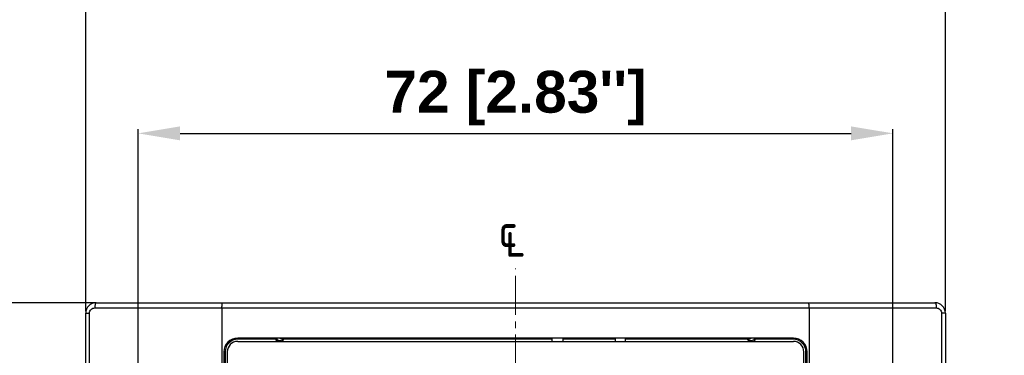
# Model space of a CAD drawing. Header units: inches. Extents: x 749 to 1245, y 24 to 374.
# Tile 70 of 145: x 829 to 923, y 285 to 317. Entities that reach past the tile are written whole.
import ezdxf

# ---------------------------------------------------------------- set-up
doc = ezdxf.new("R2010")
doc.units = ezdxf.units.IN
doc.header["$LTSCALE"] = 5
doc.header["$MEASUREMENT"] = 0
doc.header["$PDMODE"] = 3
doc.header["$PDSIZE"] = 0.3125
doc.linetypes.add('CENTER2', pattern=[1.125, 0.75, -0.125, 0.125, -0.125])
doc.layers.get('Defpoints').update_dxf_attribs({"linetype": 'CONTINUOUS'})
for name, color, linetype, lineweight in [('AM_0', 7, 'CONTINUOUS', 30), ('AM_5_Dimension', 6, 'CONTINUOUS', 15), ('AM_7_Center', 1, 'CENTER2', 15)]:
    doc.layers.add(name, color=color, linetype=linetype, lineweight=lineweight)
doc.styles.add('AR', font='arialbd.ttf')
doc.styles.add('WHGTXT', font='simplex', dxfattribs={"bigfont": 'whgtxt'})
doc.dimstyles.new("B's_st.$0", dxfattribs={"dimtxt": 2.5, "dimasz": 2.5, "dimexe": 1, "dimexo": 0.5, "dimgap": 0.9, "dimtad": 1, "dimzin": 9, "dimdsep": 46, "dimtxsty": 'WHGTXT', "dimcen": 0, "dimclrd": 256, "dimclre": 256, "dimclrt": 256, "dimadec": 1, "dimazin": 2, "dimtp": 0.01, "dimtm": 0.01, "dimtfac": 1, "dimtmove": 0, "dimatfit": 3, "dimfxl": 1, "dimtolj": 1, "dimarcsym": 0})
doc.dimstyles.new("B's_st.$3", dxfattribs={"dimtxt": 2.5, "dimasz": 2.5, "dimexe": 1, "dimexo": 0.5, "dimgap": 0.9, "dimtad": 1, "dimtoh": 1, "dimzin": 9, "dimdsep": 46, "dimtxsty": 'WHGTXT', "dimcen": 0, "dimclrd": 256, "dimclre": 256, "dimclrt": 256, "dimadec": 1, "dimazin": 2, "dimtp": 0.01, "dimtm": 0.01, "dimtfac": 1, "dimtofl": 0, "dimtmove": 0, "dimatfit": 3, "dimfxl": 1, "dimtolj": 1, "dimarcsym": 0})

# ---------------------------------------------------------------- blocks, each defined once
blk = doc.blocks.new('*D2')
at = {"layer": 'AM_5_Dimension', "linetype": 'ByBlock', "lineweight": -2, "transparency": 16777216}
for p, q in [((834.886, 289.399), (834.886, 319.471)), ((916.886, 289.399), (916.886, 319.471)), ((838.886, 319.071), (912.886, 319.071))]:
    blk.add_line(p, q, dxfattribs=at)
at = {"layer": 'AM_5_Dimension', "transparency": 16777216}
for points in [[(838.886, 319.738), (838.886, 318.405), (834.886, 319.071)], [(912.886, 319.738), (912.886, 318.405), (916.886, 319.071)]]:
    blk.add_solid(points, dxfattribs=at)
at = {"layer": 'Defpoints', "color": 0, "transparency": 16777216}
for p in [(916.886, 319.071), (834.886, 289.199), (916.886, 289.199)]:
    blk.add_point(p, dxfattribs=at)
at = {"layer": 'AM_5_Dimension', "transparency": 16777216, "insert": (875.886, 322.443), "char_height": 4, "attachment_point": 5, "style": 'AR'}
blk.add_mtext("\\A1;82 [3.23'']", dxfattribs=at)
blk = doc.blocks.new('*D3')
at = {"layer": 'AM_5_Dimension', "linetype": 'ByBlock', "lineweight": -2, "transparency": 16777216}
for p, q in [((835.686, 290.199), (807.752, 290.199)), ((808.152, 286.199), (808.152, 228.799)), ((835.686, 224.799), (807.752, 224.799))]:
    blk.add_line(p, q, dxfattribs=at)
at = {"layer": 'AM_5_Dimension', "transparency": 16777216}
for points in [[(807.485, 286.199), (808.818, 286.199), (808.152, 290.199)], [(807.485, 228.799), (808.818, 228.799), (808.152, 224.799)]]:
    blk.add_solid(points, dxfattribs=at)
at = {"layer": 'Defpoints', "color": 0, "transparency": 16777216}
for p in [(835.886, 290.199), (808.152, 224.799), (835.886, 224.799)]:
    blk.add_point(p, dxfattribs=at)
at = {"layer": 'AM_5_Dimension', "transparency": 16777216, "insert": (804.78, 257.499), "char_height": 4, "attachment_point": 5, "rotation": 90, "style": 'AR'}
blk.add_mtext("\\A1;65.4 [2.57'']", dxfattribs=at)
blk = doc.blocks.new('*D7')
at = {"layer": 'AM_5_Dimension', "linetype": 'ByBlock', "lineweight": -2, "transparency": 16777216}
for p, q in [((931.151, 297.075), (914.622, 263.118)), ((971.651, 297.075), (931.151, 297.075))]:
    blk.add_line(p, q, dxfattribs=at)
at = {"layer": 'AM_5_Dimension', "transparency": 16777216}
blk.add_solid([(914.022, 263.41), (915.221, 262.826), (912.871, 259.522)], dxfattribs=at)
at = {"layer": 'Defpoints', "color": 0, "transparency": 16777216}
for p in [(912.871, 259.522), (910.901, 255.476)]:
    blk.add_point(p, dxfattribs=at)
at = {"layer": 'AM_5_Dimension', "transparency": 16777216, "insert": (951.801, 300.534), "char_height": 4, "attachment_point": 5, "style": 'AR'}
blk.add_mtext("\\A1;2-∅4.5 [∅0.18'']", dxfattribs=at)
blk = doc.blocks.new('*D8')
at = {"layer": 'AM_5_Dimension', "linetype": 'ByBlock', "lineweight": -2, "transparency": 16777216}
for p, q in [((839.886, 264.979), (839.886, 306.78)), ((843.886, 306.38), (907.886, 306.38)), ((911.886, 264.979), (911.886, 306.78))]:
    blk.add_line(p, q, dxfattribs=at)
at = {"layer": 'AM_5_Dimension', "transparency": 16777216}
for points in [[(843.886, 307.046), (843.886, 305.713), (839.886, 306.38)], [(907.886, 307.046), (907.886, 305.713), (911.886, 306.38)]]:
    blk.add_solid(points, dxfattribs=at)
at = {"layer": 'Defpoints', "color": 0, "transparency": 16777216}
for p in [(911.886, 306.38), (839.886, 264.779), (911.886, 264.779)]:
    blk.add_point(p, dxfattribs=at)
at = {"layer": 'AM_5_Dimension', "transparency": 16777216, "insert": (875.886, 309.751), "char_height": 4, "attachment_point": 5, "style": 'AR'}
blk.add_mtext("\\A1;72 [2.83'']", dxfattribs=at)

msp = doc.modelspace()

# ---------------------------------------------------------------- linework, layer by layer
at = {"layer": 'AM_0', "color": 7, "linetype": 'Continuous'}
for p, q in [((835.753, 289.699), (916.019, 289.699)), ((835.886, 290.199), (915.886, 290.199)), ((847.886, 289.699), (847.886, 225.299)), ((903.886, 289.699), (903.886, 225.299)), ((834.886, 225.799), (834.886, 289.199)), ((834.886, 289.199), (835.251, 289.199)), ((835.253, 257.51), (835.251, 289.199)), ((916.522, 289.199), (916.52, 257.481)), ((916.886, 289.199), (916.522, 289.199)), ((916.886, 289.199), (916.886, 225.799)), ((849.386, 286.816), (849.386, 286.699)), ((902.386, 286.816), (849.386, 286.816)), ((852.986, 286.699), (849.386, 286.699)), ((849.386, 286.499), (902.386, 286.499)), ((879.386, 286.699), (853.786, 286.699)), ((879.386, 286.499), (879.386, 286.802)), ((880.386, 286.802), (879.386, 286.802)), ((880.386, 286.802), (880.386, 286.499)), ((880.386, 286.756), (885.386, 286.756)), ((885.386, 286.802), (885.386, 286.499)), ((886.386, 286.802), (885.386, 286.802)), ((886.386, 286.499), (886.386, 286.802)), ((897.986, 286.699), (886.386, 286.699)), ((902.386, 286.699), (898.786, 286.699)), ((902.386, 286.816), (902.386, 286.699)), ((848.068, 285.499), (848.068, 229.499)), ((848.068, 285.499), (848.186, 285.499)), ((848.186, 285.499), (848.186, 277.899)), ((848.386, 285.499), (848.386, 229.499)), ((903.386, 229.499), (903.386, 285.499)), ((903.586, 277.899), (903.586, 285.499)), ((903.704, 285.499), (903.586, 285.499)), ((903.704, 229.499), (903.704, 285.499))]:
    msp.add_line(p, q, dxfattribs=at)
for centre, radius, start, end in [((835.886, 289.199), 1, 90, 180), ((915.886, 289.199), 1, 0, 90), ((849.386, 285.499), 1.318, 90, 180), ((849.386, 285.499), 1.2, 90, 180), ((849.386, 285.499), 1, 90, 180), ((853.386, 286.999), 0.5, 216.8699, 270), ((853.386, 286.999), 0.397, 209.75099, 330.24901), ((853.386, 286.999), 0.5, 296.56505, 323.1301), ((898.386, 286.999), 0.5, 216.8699, 270), ((898.386, 286.999), 0.397, 209.75099, 330.24901), ((898.386, 286.999), 0.5, 296.56505, 323.1301), ((902.386, 285.499), 1.318, 0, 90), ((902.386, 285.499), 1.2, 0, 90), ((902.386, 285.499), 1, 0, 90)]:
    msp.add_arc(centre, radius, start, end, dxfattribs=at)
for points, knots in [([(835.251, 289.199), (835.251, 289.265), (835.278, 289.398), (835.392, 289.564), (835.559, 289.673), (835.689, 289.699), (835.753, 289.699)], [0, 0, 0, 0, 0.254284, 0.50586, 0.754003, 1, 1, 1, 1]), ([(835.886, 290.199), (835.865, 290.199), (835.834, 290.164), (835.81, 290.111), (835.781, 290.02), (835.759, 289.881), (835.753, 289.762), (835.753, 289.699)], [0, 0, 0, 0, 0.118385, 0.21459, 0.336261, 0.643122, 1, 1, 1, 1]), ([(847.886, 289.699), (847.886, 289.762), (847.887, 289.855), (847.892, 289.973), (847.896, 290.048), (847.901, 290.109), (847.908, 290.156), (847.913, 290.181), (847.919, 290.199), (847.923, 290.199)], [0, 0, 0, 0, 0.380077, 0.551842, 0.702314, 0.825946, 0.918378, 0.976266, 1, 1, 1, 1]), ([(903.886, 289.699), (903.886, 289.762), (903.885, 289.855), (903.881, 289.973), (903.876, 290.048), (903.871, 290.109), (903.865, 290.156), (903.859, 290.181), (903.854, 290.199), (903.85, 290.199)], [0, 0, 0, 0, 0.380077, 0.551842, 0.702314, 0.825946, 0.918378, 0.976266, 1, 1, 1, 1]), ([(915.886, 290.199), (915.907, 290.199), (915.939, 290.164), (915.963, 290.111), (915.991, 290.02), (916.013, 289.881), (916.019, 289.762), (916.019, 289.699)], [0, 0, 0, 0, 0.118384, 0.214589, 0.33626, 0.643121, 1, 1, 1, 1]), ([(916.019, 289.699), (916.083, 289.699), (916.214, 289.673), (916.38, 289.564), (916.495, 289.398), (916.522, 289.265), (916.522, 289.199)], [0, 0, 0, 0, 0.245997, 0.49414, 0.745716, 1, 1, 1, 1]), ([(853.412, 286.803), (853.373, 286.803), (853.314, 286.803), (853.236, 286.803), (853.179, 286.803), (853.135, 286.803), (853.102, 286.803), (853.082, 286.803), (853.066, 286.802), (853.053, 286.803), (853.047, 286.801), (853.042, 286.802), (853.042, 286.802)], [0, 0, 0, 0, 0.318823, 0.477623, 0.632783, 0.775481, 0.838358, 0.893251, 0.93829, 0.971743, 0.992578, 1, 1, 1, 1]), ([(853.412, 286.803), (853.447, 286.803), (853.5, 286.803), (853.569, 286.803), (853.617, 286.803), (853.66, 286.803), (853.692, 286.803), (853.711, 286.802), (853.722, 286.802), (853.727, 286.801), (853.731, 286.802), (853.731, 286.802)], [0, 0, 0, 0, 0.329952, 0.492613, 0.648231, 0.787771, 0.900212, 0.942426, 0.973621, 0.99305, 1, 1, 1, 1]), ([(898.042, 286.802), (898.042, 286.802), (898.046, 286.801), (898.051, 286.802), (898.061, 286.802), (898.081, 286.803), (898.112, 286.803), (898.155, 286.803), (898.204, 286.803), (898.273, 286.803), (898.325, 286.803), (898.36, 286.803)], [0, 0, 0, 0, 0.00695, 0.026379, 0.057574, 0.099787, 0.212228, 0.351768, 0.507386, 0.670047, 1, 1, 1, 1]), ([(898.731, 286.802), (898.73, 286.802), (898.726, 286.801), (898.719, 286.803), (898.706, 286.802), (898.69, 286.803), (898.67, 286.803), (898.638, 286.803), (898.593, 286.803), (898.537, 286.803), (898.459, 286.803), (898.4, 286.803), (898.36, 286.803)], [0, 0, 0, 0, 0.007422, 0.028257, 0.06171, 0.106749, 0.161642, 0.22452, 0.367218, 0.522378, 0.681178, 1, 1, 1, 1])]:
    msp.add_open_spline(points, degree=3, knots=knots, dxfattribs=at)
for points in [[(853.042, 286.802), (853.022, 286.768), (853.004, 286.733), (852.986, 286.699)], [(853.786, 286.699), (853.769, 286.733), (853.75, 286.768), (853.731, 286.802)], [(898.042, 286.802), (898.022, 286.768), (898.004, 286.733), (897.986, 286.699)], [(898.786, 286.699), (898.769, 286.733), (898.75, 286.768), (898.731, 286.802)]]:
    msp.add_open_spline(points, degree=3, dxfattribs=at)
at = {"layer": 'AM_7_Center'}
msp.add_line((875.886, 221.529), (875.886, 293.469), dxfattribs=at)

# ---------------------------------------------------------------- texts
at = {"layer": 'AM_5_Dimension', "style": 'WHGTXT'}
msp.add_text('℄', height=3.638, dxfattribs=at).set_placement((874.255, 294.953))

# ---------------------------------------------------------------- dimensions: what is measured, and where the dimension line sits
at = {"layer": 'AM_5_Dimension'}
for base, p1, p2, picture, middle in [((916.886, 319.071), (834.886, 289.199), (916.886, 289.199), '*D2', (875.886, 322.443)), ((911.886, 306.38), (839.886, 264.779), (911.886, 264.779), '*D8', (875.886, 309.751))]:
    dim = msp.add_linear_dim(base=base, p1=p1, p2=p2, dimstyle="B's_st.$0", override={"dimscale": 0.4, "dimtxt": 10, "dimasz": 10, "dimgap": 2, "dimdec": 1, "dimtxsty": 'AR', "dimtdec": 1, "dimarcsym": 1}, dxfattribs=at)
    dim.commit()
    dim.dimension.update_dxf_attribs({"geometry": picture, "text_midpoint": middle})
dim = msp.add_diameter_dim_2p(p1=(910.901, 255.476), p2=(912.871, 259.522), text='2-<>', dimstyle="B's_st.$3", override={"dimscale": 0.4, "dimtxt": 10, "dimasz": 10, "dimgap": 2, "dimdec": 1, "dimtxsty": 'AR', "dimtdec": 1, "dimarcsym": 1}, dxfattribs=at)
dim.commit()
dim.dimension.update_dxf_attribs({"geometry": '*D7', "text_midpoint": (951.801, 297.075), "dimtype": 163})
dim = msp.add_linear_dim(base=(808.152, 224.799), p1=(835.886, 290.199), p2=(835.886, 224.799), angle=90, dimstyle="B's_st.$0", override={"dimscale": 0.4, "dimtxt": 10, "dimasz": 10, "dimgap": 2, "dimdec": 1, "dimtxsty": 'AR', "dimtdec": 1, "dimarcsym": 1}, dxfattribs=at)
dim.commit()
dim.dimension.update_dxf_attribs({"geometry": '*D3', "text_midpoint": (804.78, 257.499)})

doc.saveas('drawing.dxf')
